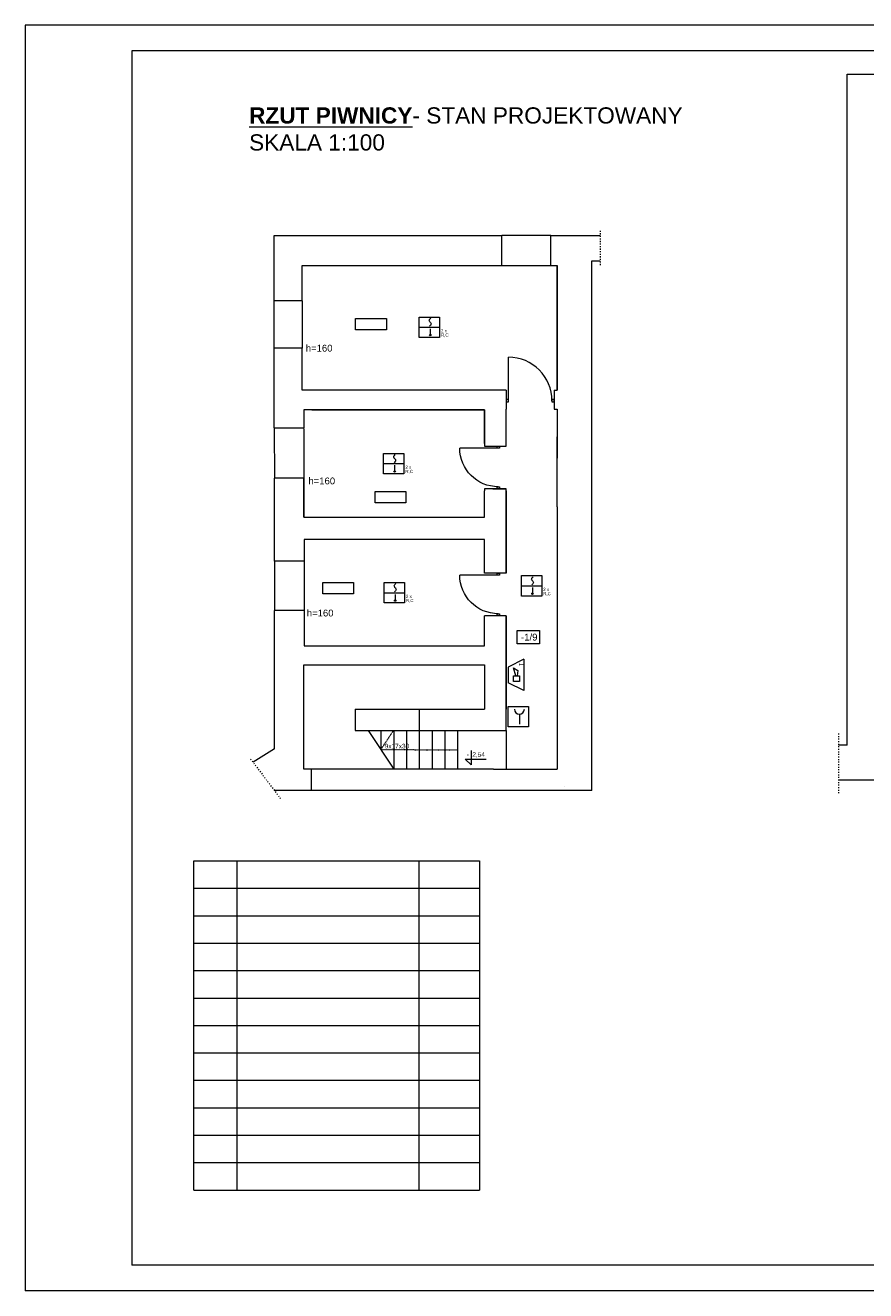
# Model space of a CAD drawing. Header units: centimetres. Extents: x 74437 to 92332, y -37016 to -3432.
# Tile 1 of 68: x 74448 to 76420, y -37016 to -34046. Entities that reach past the tile are written whole.
import ezdxf

# ---------------------------------------------------------------- set-up
doc = ezdxf.new("R2010")
doc.units = ezdxf.units.CM
doc.header["$LTSCALE"] = 0.02
doc.linetypes.add('ACAD_ISO03W100', pattern=[30, 12, -18])
doc.layers.get('0').update_dxf_attribs({"color": 8, "lineweight": 13})
for name, color, linetype, lineweight in [('02_rzuty_podstawowe linie', 8, 'Continuous', 13), ('_pk_tabelka', 7, 'Continuous', 15), ('Linia SSP', 7, 'Continuous', 35), ('LINIE PRZEKROJOWE', 8, 'Continuous', 13), ('OPISY', 8, 'Continuous', 13), ('OSIE', 8, 'ACAD_ISO03W100', 13), ('stolarka', 8, 'Continuous', 13), ('WIDOK', 8, 'Continuous', 13)]:
    doc.layers.add(name, color=color, linetype=linetype, lineweight=lineweight)
doc.styles.add('ARCH. STANDARD', font='arial.ttf')
doc.styles.get("Standard").update_dxf_attribs({"font": 'arial.ttf', "height": 12})

# ---------------------------------------------------------------- blocks, each defined once
blk = doc.blocks.new('*U3')
at = {"layer": 'stolarka', "transparency": 33554684}
blk.add_lwpolyline([(5, 0), (5, 95)], dxfattribs=at)
for points in [[(0, 2.5), (0, -2.5), (5, -2.5), (5, 2.5)], [(100, -2.5), (105, -2.5), (105, 2.5), (100, 2.5)]]:
    blk.add_lwpolyline(points, close=True, dxfattribs=at)
blk.add_arc((5, 0), 95, 0, 90, dxfattribs=at)

msp = doc.modelspace()

# ---------------------------------------------------------------- hatches: boundary and pattern name
at = {"layer": 'Linia SSP', "lineweight": 5}
for points in [[(75400.3, -34772.6, 1), (75396.8, -34772.6, 1)], [(75316.9, -35092.8, 1), (75313.4, -35092.8, 1)], [(75318.1, -35395.8, 1), (75314.6, -35395.8, 1)], [(75640.3, -35379.7, 1), (75636.8, -35379.7, 1)]]:
    msp.add_hatch(color=256, dxfattribs=at).paths.add_polyline_path(points)

# ---------------------------------------------------------------- linework, layer by layer
for points in [[(75282.8, -35700.5), (75282.8, -35746)], [(75312.8, -35700.5), (75312.8, -35791.5)], [(75342.8, -35700.5), (75342.8, -35791.5)], [(75372.8, -35700.5), (75372.8, -35791.5)], [(75402.8, -35700.5), (75402.8, -35791.5)], [(75432.8, -35700.5), (75432.8, -35791.5)], [(75462.8, -35700.5), (75462.8, -35791.5)]]:
    msp.add_lwpolyline(points)
at = {"layer": '02_rzuty_podstawowe linie'}
for points in [[(74843.8, -36779.4), (74843.8, -36006.8)], [(74843.8, -36006.8), (75514.1, -36006.8)], [(74944.9, -36006.8), (74944.9, -36779.4)], [(75372.1, -36006.8), (75372.1, -36779.4)], [(75514.1, -36006.8), (75514.1, -36779.4)], [(74843.8, -36071.2), (75514.1, -36071.2)], [(74843.8, -36135.6), (75514.1, -36135.6)], [(74843.8, -36199.9), (75514.1, -36199.9)], [(74843.8, -36264.3), (75514.1, -36264.3)], [(74843.8, -36328.7), (75514.1, -36328.7)], [(74843.8, -36393.1), (75514.1, -36393.1)], [(74843.8, -36457.5), (75514.1, -36457.5)], [(74843.8, -36521.8), (75514.1, -36521.8)], [(74843.8, -36586.2), (75514.1, -36586.2)], [(74843.8, -36650.6), (75514.1, -36650.6)], [(74843.8, -36715), (75514.1, -36715)], [(74843.8, -36779.4), (75514.1, -36779.4)]]:
    msp.add_lwpolyline(points, dxfattribs=at)
at = {"layer": '_pk_tabelka', "color": 7, "ltscale": 3}
for p, q in [((78648.4, -34045.7), (74448.4, -34045.7)), ((74448.4, -34045.7), (74448.4, -37015.7)), ((78588.4, -34105.7), (74698.4, -34105.7)), ((74698.4, -34105.7), (74698.4, -36955.7)), ((78588.4, -36955.7), (74698.4, -36955.7)), ((78648.4, -37015.7), (74448.4, -37015.7))]:
    msp.add_line(p, q, dxfattribs=at)
at = {"layer": 'Linia SSP', "linetype": 'Continuous', "lineweight": 5}
for p, q in [((75396.4, -34738.4), (75396.8, -34736.8)), ((75396.8, -34740), (75396.4, -34738.4)), ((75396.8, -34736.8), (75398, -34735)), ((75397.7, -34741.3), (75396.8, -34740)), ((75398, -34741.8), (75397.7, -34741.3)), ((75398, -34735), (75399.9, -34732.8)), ((75398.6, -34742.5), (75398, -34741.8)), ((75398.6, -34742.5), (75399.2, -34743.2)), ((75399.2, -34743.2), (75399.5, -34743.6)), ((75400.4, -34748.1), (75399.2, -34749.9)), ((75399.5, -34743.6), (75400.4, -34744.9)), ((75400.4, -34744.9), (75400.8, -34746.5)), ((75400.8, -34746.5), (75400.4, -34748.1)), ((75399.2, -34749.9), (75397.2, -34752.1)), ((75312.9, -35058.6), (75313.3, -35057)), ((75313.3, -35060.2), (75312.9, -35058.6)), ((75313.3, -35057), (75314.5, -35055.2)), ((75314.2, -35061.5), (75313.3, -35060.2)), ((75315.7, -35070.1), (75313.8, -35072.3)), ((75314.5, -35062), (75314.2, -35061.5)), ((75314.5, -35055.2), (75316.4, -35053)), ((75315.1, -35062.6), (75314.5, -35062)), ((75315.1, -35062.6), (75315.7, -35063.3)), ((75315.7, -35063.3), (75316, -35063.8)), ((75316.9, -35068.3), (75315.7, -35070.1)), ((75316, -35063.8), (75316.9, -35065.1)), ((75316.9, -35065.1), (75317.3, -35066.7)), ((75317.3, -35066.7), (75316.9, -35068.3)), ((75636.7, -35343.8), (75637.9, -35342)), ((75637.9, -35342), (75639.9, -35339.8)), ((75314.1, -35361.6), (75314.5, -35360)), ((75314.5, -35363.2), (75314.1, -35361.6)), ((75314.5, -35360), (75315.7, -35358.2)), ((75315.4, -35364.5), (75314.5, -35363.2)), ((75315.7, -35365), (75315.4, -35364.5)), ((75315.7, -35358.2), (75317.6, -35356)), ((75316.3, -35365.7), (75315.7, -35365)), ((75316.3, -35365.7), (75316.9, -35366.3)), ((75316.9, -35366.3), (75317.2, -35366.8)), ((75318.1, -35371.3), (75316.9, -35373.1)), ((75317.2, -35366.8), (75318.1, -35368.1)), ((75318.1, -35368.1), (75318.5, -35369.7)), ((75318.5, -35369.7), (75318.1, -35371.3)), ((75636.3, -35345.4), (75636.7, -35343.8)), ((75636.7, -35347), (75636.3, -35345.4)), ((75637.6, -35348.3), (75636.7, -35347)), ((75639.2, -35356.9), (75637.2, -35359.1)), ((75637.9, -35348.8), (75637.6, -35348.3)), ((75638.5, -35349.5), (75637.9, -35348.8)), ((75638.5, -35349.5), (75639.2, -35350.2)), ((75639.2, -35350.2), (75639.5, -35350.6)), ((75640.3, -35355.1), (75639.2, -35356.9)), ((75639.5, -35350.6), (75640.3, -35352)), ((75640.3, -35352), (75640.7, -35353.6)), ((75640.7, -35353.6), (75640.3, -35355.1)), ((75316.9, -35373.1), (75314.9, -35375.3))]:
    msp.add_line(p, q, dxfattribs=at)
at = {"layer": 'Linia SSP', "lineweight": 5}
for p, q in [((75372.7, -34754.3), (75420.5, -34754.3)), ((75398.6, -34758.1), (75398.6, -34772.7)), ((75289.2, -35074.5), (75337, -35074.5)), ((75315.1, -35078.3), (75315.1, -35092.8)), ((75612.6, -35361.3), (75660.4, -35361.3)), ((75638.5, -35365.1), (75638.5, -35379.7)), ((75290.4, -35377.5), (75338.2, -35377.5)), ((75316.3, -35381.3), (75316.3, -35395.8)), ((75618.4, -35533.8), (75581.7, -35552.1)), ((75618.4, -35533.8), (75618.4, -35607.2)), ((75576.7, -35588.9), (75576.7, -35552.1)), ((75581.7, -35552.1), (75581.7, -35588.9)), ((75594, -35553.6), (75603.9, -35560.1)), ((75599.1, -35572.4), (75594, -35553.6)), ((75594, -35586.2), (75594, -35572.4)), ((75594, -35572.4), (75607.8, -35572.4)), ((75603.9, -35560.1), (75602.6, -35572.4)), ((75607.8, -35572.4), (75607.8, -35586.2)), ((75618.4, -35607.2), (75581.7, -35588.9)), ((75607.8, -35586.2), (75594, -35586.2)), ((75607.8, -35662.8), (75607.8, -35686.2))]:
    msp.add_line(p, q, dxfattribs=at)
for points in [[(75372.7, -34730.4), (75420.5, -34730.4), (75420.5, -34778.2), (75372.7, -34778.2)], [(75289.2, -35050.6), (75337, -35050.6), (75337, -35098.4), (75289.2, -35098.4)], [(75612.6, -35337.4), (75660.4, -35337.4), (75660.4, -35385.2), (75612.6, -35385.2)], [(75290.4, -35353.6), (75338.2, -35353.6), (75338.2, -35401.4), (75290.4, -35401.4)], [(75581.7, -35644.3), (75629.5, -35644.3), (75629.5, -35692), (75581.7, -35692)]]:
    msp.add_lwpolyline(points, close=True, dxfattribs=at)
for centre in [(75398.6, -34772.7), (75315.1, -35092.8), (75316.3, -35395.8), (75638.5, -35379.7)]:
    msp.add_circle(centre, 1.75, dxfattribs=at)
msp.add_arc((75607.8, -35651.1), 11.7, 180, 0, dxfattribs=at)
at = {"layer": 'LINIE PRZEKROJOWE'}
for points in [[(76377.3, -35735.6), (76377.3, -34160.5), (76445.3, -34160.5)], [(76377.3, -34160.5), (76614.3, -34160.5)], [(75032.7, -34692.1), (75032.6, -34539.2), (75566.8, -34539.1)], [(75566.8, -34609.1), (75566.8, -34539.1)], [(75681.8, -34539.1), (75797.1, -34539.1)], [(75681.8, -34609.1), (75681.8, -34539.1)], [(75777.8, -35841.5), (75777.8, -34598.1)], [(75777.8, -34598.1), (75797.1, -34598.1)], [(75097.7, -34692.1), (75097.7, -34609.1), (75566.8, -34609.1)], [(75681.8, -34609.1), (75696.8, -34609.1), (75696.8, -34902.1)], [(75696.8, -34902.1), (75696.8, -34609.1)], [(75696.8, -34682.1), (75696.8, -34609.1)], [(75696.8, -34609.1), (75696.8, -34902.1)], [(75696.8, -34902.1), (75696.8, -34609.1)], [(75097.7, -34692.1), (75032.7, -34692.1)], [(75032.7, -34991.5), (75032.7, -34803.1)], [(75097.7, -34902.1), (75097.7, -34803.1), (75032.7, -34803.1)], [(75576.7, -34902.1), (75097.7, -34902.1), (75097.7, -34803.1)], [(75696.8, -34902.1), (75696.8, -34784.1)], [(75696.8, -34902.1), (75696.8, -34784.1)], [(75576.7, -34902.1), (75101.8, -34902.1)], [(75576.7, -34902.1), (75576.7, -34946.5)], [(75689.7, -34902.1), (75689.7, -34946.5)], [(75689.7, -34902.1), (75696.8, -34902.1)], [(75525.8, -35027.5), (75525.8, -34948.5), (75101.8, -34948.5), (75101.8, -34991.5)], [(75120.8, -34948.5), (75525.8, -34948.5)], [(75525.8, -35025.5), (75525.8, -34948.5)], [(75525.8, -34948.5), (75525.8, -35033.5), (75576.7, -35033.5)], [(75576.7, -35025.5), (75576.7, -34946.5)], [(75576.7, -35033.5), (75576.7, -34950.5), (75576.7, -34946.5)], [(75689.7, -34946.5), (75696.8, -34946.5)], [(75696.8, -34946.5), (75696.8, -35061.5)], [(75101.8, -34991.5), (75032.7, -34991.5)], [(75696.8, -35175.5), (75696.8, -35011.2)], [(75032.8, -35303.5), (75032.8, -35108.5)], [(75101.8, -35200.5), (75101.8, -35108.5), (75032.8, -35108.5)], [(75101.8, -35108.5), (75101.8, -35200.5), (75525.8, -35200.5)], [(75101.8, -35108.5), (75101.8, -35108.5)], [(75576.7, -35331.5), (75576.7, -35133.5), (75525.8, -35133.5), (75525.8, -35138.5)], [(75545.3, -35133.5), (75576.7, -35133.5)], [(75525.8, -35200.5), (75525.8, -35138.5)], [(75576.7, -35331.5), (75576.7, -35138.5)], [(75576.7, -35138.5), (75576.7, -35331.5)], [(75696.8, -35175.5), (75696.8, -35791.5)], [(75525.8, -35331.5), (75525.8, -35252.5), (75102.8, -35252.5), (75102.8, -35303.5)], [(75102.8, -35252.5), (75102.8, -35303.5)], [(75525.8, -35331.5), (75525.8, -35252.5)], [(75102.8, -35303.5), (75032.8, -35303.5)], [(75576.7, -35331.5), (75525.8, -35331.5)], [(75032.8, -35429.1), (75032.8, -35419.5)], [(75102.8, -35419.5), (75032.8, -35419.5)], [(75032.8, -35731.1), (75032.8, -35429.1)], [(75102.8, -35419.5), (75102.8, -35502.5), (75525.8, -35502.5), (75525.8, -35431.5)], [(75525.8, -35502.5), (75525.8, -35486.5), (75525.8, -35486.5), (75525.8, -35431.5)], [(75576.7, -35700.5), (75576.7, -35431.5), (75525.8, -35431.5)], [(75576.7, -35546.5), (75576.7, -35431.5)], [(75576.7, -35431.5), (75576.7, -35546.5)], [(75102.8, -35502.5), (75525.8, -35502.5), (75525.8, -35486.5)], [(75102.8, -35502.5), (75102.8, -35502.5), (75525.8, -35502.5)], [(75101.8, -35731.1), (75101.8, -35546.5)], [(75101.8, -35731.1), (75101.8, -35546.5)], [(75101.8, -35546.5), (75525.8, -35546.5)], [(75525.8, -35546.5), (75525.8, -35650.5)], [(75576.7, -35546.5), (75576.7, -35650.5)], [(75222.8, -35650.5), (75525.8, -35650.5)], [(75222.8, -35650.5), (75222.8, -35700.5)], [(75372.8, -35650.5), (75372.8, -35700.5)], [(75576.7, -35700.5), (75576.7, -35650.5)], [(75222.8, -35700.5), (75546.8, -35700.5)], [(75252.8, -35700.5), (75312.8, -35791.5)], [(75546.8, -35700.5), (75576.7, -35700.5)], [(75032.8, -35744.2), (74982.8, -35775.4)], [(75032.8, -35744.2), (75032.8, -35731.1)], [(75032.8, -35744.2), (75032.8, -35744.2)], [(75481.8, -35791.5), (75101.8, -35791.5), (75101.8, -35731.1)], [(75101.8, -35791.5), (75101.8, -35731.1)], [(76377.3, -35735.6), (76357, -35735.6)], [(75118.9, -35791.5), (75118.9, -35841.5)], [(75546.8, -35791.5), (75481.8, -35791.5)], [(75546.8, -35791.5), (75576.7, -35791.5)], [(75576.7, -35791.5), (75696.8, -35791.5)], [(76537.3, -35817.6), (76357, -35817.6)], [(75777.8, -35841.5), (75032.8, -35841.5)]]:
    msp.add_lwpolyline(points, dxfattribs=at)
msp.add_lwpolyline([(75712.7, -35831.5), (75712.7, -35831.5)], close=True, dxfattribs=at)
at = {"layer": 'OPISY'}
for p, q in [((75494.3, -35747.5), (75494.3, -35781.8)), ((75494.3, -35781.8), (75480.8, -35768.3)), ((75480.8, -35768.3), (75530, -35768.3))]:
    msp.add_line(p, q, dxfattribs=at)
for points in [[(75223.5, -34733.5), (75295.6, -34733.5), (75295.6, -34760.1), (75223.5, -34760.1)], [(75269.2, -35139.6), (75341.3, -35139.6), (75341.3, -35166.2), (75269.2, -35166.2)], [(75146.3, -35353.3), (75218.4, -35353.3), (75218.4, -35379.9), (75146.3, -35379.9)], [(75602.9, -35466.3), (75655.3, -35466.3), (75655.3, -35497.6), (75602.9, -35497.6)]]:
    msp.add_lwpolyline(points, close=True, dxfattribs=at)
at = {"layer": 'OSIE', "ltscale": 10}
for points in [[(75797.1, -34527.9), (75797.1, -34610.2)], [(76357, -35707.9), (76357, -35851.3)], [(74977.1, -35767.8), (75047.3, -35860.7)]]:
    msp.add_lwpolyline(points, dxfattribs=at)
at = {"layer": 'OSIE'}
for points in [[(75282.8, -35745.7), (75312.8, -35700.5)], [(75282.6, -35745.7), (75462.8, -35746), (75462.8, -35746)]]:
    msp.add_lwpolyline(points, dxfattribs=at)
at = {"layer": 'WIDOK'}
for points in [[(75681.8, -34539.1), (75566.8, -34539.2)], [(75566.8, -34609.1), (75681.8, -34609.1)], [(75696.8, -34682.1), (75696.8, -34784.1)], [(75032.7, -34803.1), (75032.7, -34692.1)], [(75097.7, -34692.1), (75097.7, -34803.1)], [(75032.7, -34992.5), (75032.8, -35108.5)], [(75101.8, -34992.5), (75101.8, -35108.5)], [(75032.8, -35303.5), (75032.8, -35419.5)], [(75102.8, -35303.5), (75102.8, -35419.5)], [(75576.7, -35700.5), (75576.7, -35791.5)]]:
    msp.add_lwpolyline(points, dxfattribs=at)

# ---------------------------------------------------------------- block references
at = {"layer": 'stolarka', "transparency": 33554684, "xscale": 1.076190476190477, "yscale": 1.076190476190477, "zscale": 1.076190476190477}
msp.add_blockref('*U3', (75576.7, -34927), dxfattribs=at)
at = {"layer": 'stolarka', "transparency": 33554684, "xscale": -0.9523809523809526, "yscale": 0.9523809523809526, "zscale": 0.9523809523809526, "rotation": 90.00000000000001}
for p in [(75558.4, -35033.5), (75558.4, -35331.5)]:
    msp.add_blockref('*U3', p, dxfattribs=at)

# ---------------------------------------------------------------- texts
at = {"insert": (74973.5, -34238.2), "char_height": 38, "width": 2031.92, "attachment_point": 1, "style": 'ARCH. STANDARD'}
msp.add_mtext('{\\fArial|b1|i0|c238|p34;\\L\\C256;RZUT\\fArial|b1|i0|c0|p34; \\fArial|b1|i0|c238|p34;PIWNICY\\fArial|b0|i0|c238|p34;\\l- STAN PROJEKTOWANY\\PSK\\fArial|b0|i0|c0|p34;A\\fArial|b0|i0|c238|p34;L\\fArial|b0|i0|c0|p34;A \\fArial|b0|i0|c238|p34;1:100}', dxfattribs=at)
at = {"layer": 'Linia SSP', "lineweight": 5}
for s, p in [('2 x', (75423.8, -34766.4)), ('R,C', (75423.8, -34776.3)), ('2 x', (75340.3, -35086.5)), ('R,C', (75340.3, -35096.5)), ('2 x', (75663.7, -35373.4)), ('2 x', (75341.5, -35389.6)), ('R,C', (75341.5, -35399.5)), ('R,C', (75663.7, -35383.3))]:
    msp.add_text(s, height=7.46, dxfattribs=at).set_placement(p)
msp.add_text('T', height=10, rotation=450, dxfattribs=at).set_placement((75616.9, -35550))
at = {"layer": 'OPISY', "attachment_point": 1}
for s, insert, char_height, width in [('h={\\fArial|b0|i0|c238|p34;160}', (75106.5, -34795.5), 16, 260.963), ('h={\\fArial|b0|i0|c238|p34;160}', (75112.7, -35107), 16, 260.963), ('h={\\fArial|b0|i0|c238|p34;160}', (75108.9, -35417.2), 16, 260.963), ('{\\fArial|b0|i0|c238|p34;-1/9}', (75611.7, -35473.7), 16, 260.963), ('{\\fArial|b0|i0|c238|p34;9x17x30}', (75292, -35732), 10.8, 58.572), ('{\\fArial|b0|i0|c238|p34;-  2,54}', (75484.1, -35751.8), 10.8, 58.572)]:
    msp.add_mtext(s, dxfattribs=dict(at, insert=insert, char_height=char_height, width=width))

doc.saveas('drawing.dxf')
